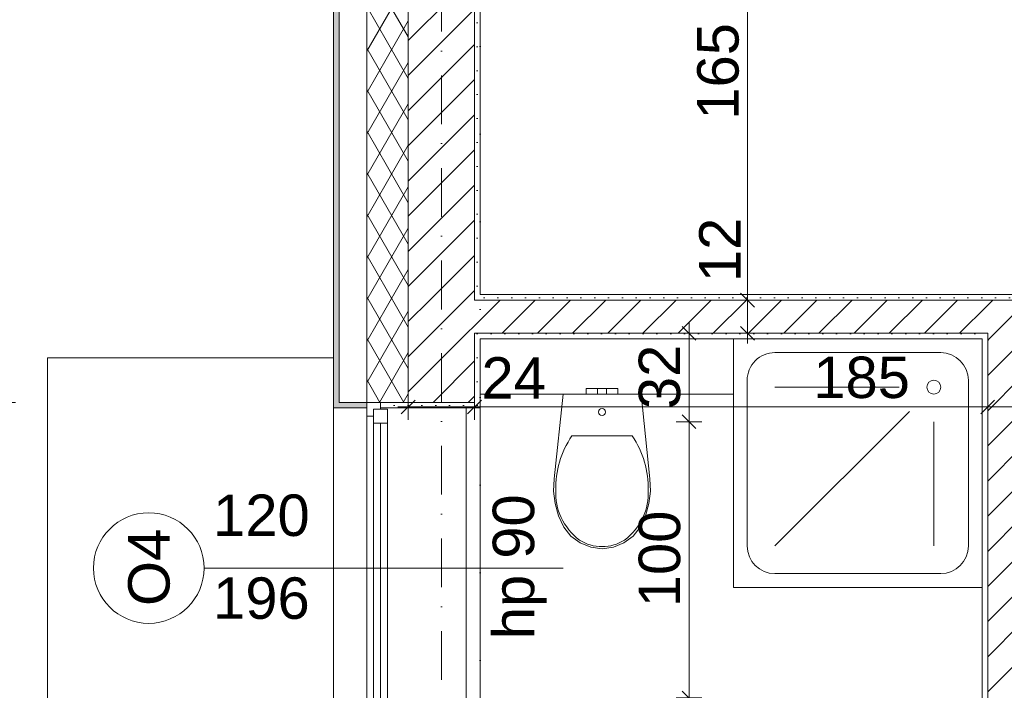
# Model space of a CAD drawing. Header units: millimetres. Extents: x -126905 to -83905, y -179170 to 5194.
# Tile 13 of 70: x -123455 to -119894, y -97419 to -94991. Entities that reach past the tile are written whole.
import ezdxf
from ezdxf.enums import TextEntityAlignment as Align

# ---------------------------------------------------------------- set-up
doc = ezdxf.new("R2010")
doc.units = ezdxf.units.MM
doc.header["$MEASUREMENT"] = 0
doc.linetypes.add('Kropki i Kreski', pattern=[335.138881, 176.388884, -88.194442, 0, -70.555556])
doc.linetypes.add('Kropkowana', pattern=[317.499995, 0, -317.499995])
for name, color, linetype, lineweight in [('Nowe_0_Nr_pióra__41', 7, 'Continuous', 13), ('Nowe_Konstrukcja - Stropy_Nr_pióra__125', 255, 'Continuous', 0), ('Nowe_Konstrukcja - Ściany zew_Nr_pióra__21', 7, 'Continuous', 20), ('Nowe_Konstrukcja - Ściany zew_Nr_pióra__3', 7, 'Continuous', 13), ('Nowe_Okna Archicada_Nr_pióra__3', 7, 'Continuous', 13), ('Nowe_Osie_Nr_pióra__4', 8, 'Continuous', 13), ('Nowe_Wymiarowanie - Ogólne_Nr_pióra__42', 8, 'Continuous', 25), ('Nowe_Znaczniki okien Archicada_Nr_pióra__2', 8, 'Continuous', 15), ('Nowe_Znaczniki okien Archicada_Nr_pióra__7', 7, 'Continuous', 35)]:
    doc.layers.add(name, color=color, linetype=linetype, lineweight=lineweight)
for name, color, linetype, lineweight, true_color in [('Nowe_Elementy Modelu - Strefy_Nr_pióra__121', 7, 'Continuous', 0, 0xd5e3e3), ('Nowe_Konstrukcja - Dachy_Nr_pióra__92', 7, 'Continuous', 13, 0x6a6a6a), ('Nowe_Konstrukcja - Ściany zew_Nr_pióra__23', 7, 'Continuous', 13, 0x858585), ('Nowe_Wnętrze - Umeblowanie_Nr_pióra__75', 7, 'Continuous', 13, 0xaaaaaa), ('Nowe_Wymiarowanie - Ogólne_Nr_pióra__81', 7, 'Continuous', 13, 0x6a6a6a), ('Nowe_Znaczniki okien Archicada_Nr_pióra__81', 7, 'Continuous', 13, 0x6a6a6a)]:
    doc.layers.add(name, color=color, linetype=linetype, lineweight=lineweight, true_color=true_color)
for name, color, linetype in [('Nowe_Konstrukcja - Dachy', 7, 'Continuous'), ('Nowe_Konstrukcja - Stropy', 7, 'Continuous'), ('Nowe_Konstrukcja - Ściany zew', 7, 'Continuous'), ('Nowe_Osie', 7, 'Continuous'), ('Nowe_Wnętrze - Umeblowanie', 7, 'Continuous'), ('Nowe_Wymiarowanie - Ogólne', 7, 'Continuous'), ('Nowe_Znaczniki okien Archicada', 7, 'Continuous')]:
    doc.layers.add(name, color=color, linetype=linetype)
doc.styles.add('STYL_AUTOMATYCZNY_1', font='arial.ttf')
doc.dimstyles.new('STYL_AUTOMATYCZNY__1', dxfattribs={"dimtxt": 150, "dimasz": 47.5, "dimexe": 0.18, "dimexo": 0.0625, "dimgap": 0, "dimtad": 1, "dimtih": 1, "dimtoh": 1, "dimdec": 0, "dimlfac": 0.1, "dimzin": 0, "dimdsep": 46, "dimtxsty": 'STYL_AUTOMATYCZNY_1', "dimblk": 'ARROWHEAD_6', "dimblk1": 'ARROWHEAD_6', "dimblk2": 'ARROWHEAD_6', "dimcen": 0.09, "dimse1": 1, "dimse2": 1, "dimclrd": 256, "dimclre": 256, "dimclrt": 8, "dimazin": 0, "dimtfac": 1, "dimtdec": 4, "dimtmove": 0, "dimatfit": 3, "dimfxl": 0, "dimtolj": 1, "dimtzin": 0, "dimarcsym": 0})
doc.dimstyles.new('STYL_AUTOMATYCZNY__2', dxfattribs={"dimtxt": 150, "dimasz": 47.5, "dimexe": 0.18, "dimexo": 0.0625, "dimgap": 0, "dimtad": 1, "dimdec": 0, "dimlfac": 0.1, "dimzin": 0, "dimdsep": 46, "dimtxsty": 'STYL_AUTOMATYCZNY_1', "dimblk": 'ARROWHEAD_6', "dimblk1": 'ARROWHEAD_6', "dimblk2": 'ARROWHEAD_6', "dimcen": 0.09, "dimse1": 1, "dimse2": 1, "dimclrd": 256, "dimclre": 256, "dimclrt": 8, "dimazin": 0, "dimtfac": 1, "dimtdec": 4, "dimtmove": 0, "dimatfit": 3, "dimfxl": 0, "dimtolj": 1, "dimtzin": 0, "dimarcsym": 0})
doc.dimstyles.new('STYL_AUTOMATYCZNY__3', dxfattribs={"dimtxt": 150, "dimasz": 47.5, "dimexe": 0.18, "dimexo": 0.0625, "dimgap": 0, "dimtad": 1, "dimdec": 0, "dimlfac": 0.1, "dimzin": 0, "dimdsep": 46, "dimtxsty": 'STYL_AUTOMATYCZNY_1', "dimblk": 'ARROWHEAD_6', "dimblk1": 'ARROWHEAD_6', "dimblk2": 'ARROWHEAD_6', "dimcen": 0.09, "dimse1": 1, "dimse2": 1, "dimclrd": 256, "dimclre": 256, "dimclrt": 8, "dimazin": 0, "dimtfac": 1, "dimtdec": 4, "dimtmove": 2, "dimatfit": 3, "dimfxl": 0, "dimtolj": 1, "dimtzin": 0, "dimarcsym": 0})
pattern_1 = [(0, (0, 0), (0, 86.60254), [0, -50]), (0, (25, 43.3), (0, 86.60254), [0, -50])]
pattern_2 = [(45, (0, 0), (-63.63961, 63.63961), [])]

# ---------------------------------------------------------------- blocks, each defined once
blk = doc.blocks.new('Strop_1_1', base_point=(-95969.5, -92006.6))
at = {"layer": 'Nowe_Konstrukcja - Stropy_Nr_pióra__125', "color": 255, "linetype": 'Kropkowana', "lineweight": 0, "flags": 128}
blk.add_lwpolyline([(-95969.5, -92006.6), (-121789.5, -92006.6), (-121789.5, -102826.6), (-111909.5, -102826.6), (-111909.5, -100086.6), (-107469, -100086.6), (-107469, -102826.6), (-95969.5, -102826.6)], close=True, dxfattribs=at)
blk = doc.blocks.new('Okno 27')
at = {"layer": 'Nowe_Okna Archicada_Nr_pióra__3', "color": 7, "linetype": 'Continuous', "lineweight": 13}
for p, q in [((-600, 360), (-580, 360)), ((-580, 0), (-580, 360)), ((600, 360), (580, 360)), ((580, 0), (580, 360)), ((-580, 310), (580, 310)), ((-600, 0), (-575, 0)), ((-600, -50), (-600, 0)), ((-600, -50), (-600, 0)), ((-575, 25), (-525, 25)), ((-575, -25), (-575, 25)), ((-575, 0), (-575, -25)), ((-525, 25), (525, 25)), ((-525, 25), (-525, -25)), ((-525, 25), (525, 25)), ((-525, 0), (525, 0)), ((525, -25), (525, 25)), ((525, 25), (575, 25)), ((575, 25), (575, -25)), ((575, -25), (575, 0)), ((575, 0), (600, 0)), ((600, -50), (600, 0)), ((600, -50), (600, 0)), ((-575, -25), (-550, -25)), ((-525, -25), (-575, -25)), ((-550, -25), (-550, -50)), ((525, -25), (-525, -25)), ((575, -25), (525, -25)), ((550, -50), (550, -25)), ((550, -25), (575, -25)), ((-550, -50), (-600, -50)), ((-580, -50), (-580, -170)), ((550, -50), (-550, -50)), ((600, -50), (550, -50)), ((580, -50), (580, -170)), ((-600, -170), (-580, -170)), ((-580, -170), (580, -170)), ((600, -170), (580, -170))]:
    blk.add_line(p, q, dxfattribs=at)
blk = doc.blocks.new('Znacznik O 27')
at = {"layer": 'Nowe_Znaczniki okien Archicada_Nr_pióra__2', "color": 8, "linetype": 'Continuous', "lineweight": 15, "flags": 128}
blk.add_lwpolyline([(-200, -1198.3, 1), (200, -1198.3, 1)], format="xyb", close=True, dxfattribs=at)
at = {"layer": 'Nowe_Znaczniki okien Archicada_Nr_pióra__81', "color": 251, "linetype": 'Continuous', "lineweight": 13, "true_color": 0x6a6a6a}
blk.add_line((0, -998.3), (0, 300), dxfattribs=at)
at = {"layer": 'Nowe_Znaczniki okien Archicada_Nr_pióra__7', "color": 7, "lineweight": 35, "char_height": 150, "attachment_point": 7, "style": 'STYL_AUTOMATYCZNY_1'}
for s, insert, rotation in [('\\A1;{\\pql;\\pt0;\\fArial|b0|i0|c238|p0;\\W1.000000;hp 90\\fArial|b0|i0|c238|p0;\\W1.000000;\\A1{\\H.66x;\\S^  ;}\\fArial|b0|i0|c238|p0;\\W1.000000;\\fArial|b0|i0|c238|p0;\\W1.000000;}', (257.4, 240.9), 180), ('\\A1;{\\pql;\\pt0;\\fArial|b0|i0|c238|p0;\\W1.000000;120\\fArial|b0|i0|c238|p0;\\W1.000000;\\A1{\\H.66x;\\S^  ;}\\fArial|b0|i0|c238|p0;\\W1.000000;\\fArial|b0|i0|c238|p0;\\W1.000000;}', (-72.5, -965.7), 90), ('\\A1;{\\pql;\\pt0;\\fArial|b0|i0|c238|p0;\\W1.000000;196\\fArial|b0|i0|c238|p0;\\W1.000000;\\A1{\\H.66x;\\S^  ;}\\fArial|b0|i0|c238|p0;\\W1.000000;\\fArial|b0|i0|c238|p0;\\W1.000000;}', (227.5, -965.7), 90), ('\\A1;{\\pql;\\pt0;\\fArial|b0|i0|c238|p0;\\W1.000000;O4\\fArial|b0|i0|c238|p0;\\W1.000000;\\fArial|b0|i0|c238|p0;\\W1.000000;\\fArial|b0|i0|c238|p0;\\W1.000000;}', (137.2, -1120.8), 180)]:
    blk.add_mtext(s, dxfattribs=dict(at, insert=insert, rotation=rotation))
blk = doc.blocks.new('Ściana_2_1', base_point=(-121929.5, -91986.6))
at = {"layer": 'Nowe_Konstrukcja - Ściany zew_Nr_pióra__23', "linetype": 'Continuous', "lineweight": 0, "true_color": 0xdfdfdf}
for points in [[(-122319.5, -91986.6), (-122319.5, -96376.6), (-122299.5, -96376.6), (-122299.5, -91986.6)], [(-122319.5, -96396.6), (-122199.5, -96396.6), (-122199.5, -96376.6), (-122299.5, -96376.6), (-122319.5, -96376.6)]]:
    blk.add_hatch(color=254, dxfattribs=at).paths.add_polyline_path(points)
at = {"layer": 'Nowe_Konstrukcja - Ściany zew_Nr_pióra__23', "linetype": 'Continuous', "lineweight": 13, "true_color": 0x858585}
h = blk.add_hatch(dxfattribs=at)
h.set_pattern_fill('Izolacja_miękka_0001', color=252, style=0, pattern_type=2)
h.set_pattern_definition([(60, (0, 0), (-64.951905, 37.5), []), (120, (0, 0), (64.951905, 37.5), [])])
h.paths.add_polyline_path([(-122049.5, -91986.6), (-122199.5, -91986.6), (-122199.5, -96376.6), (-122149.5, -96376.6), (-122049.5, -96376.6)])
h = blk.add_hatch(dxfattribs=at)
h.set_pattern_fill('Bloczki_ceramiczne_0001', color=252, style=0, pattern_type=2)
h.set_pattern_definition(pattern_2)
h.paths.add_polyline_path([(-121809.5, -96006.6), (-121809.5, -91986.6), (-122049.5, -91986.6), (-122049.5, -96006.6)])
h = blk.add_hatch(dxfattribs=at)
h.set_pattern_fill('Tynk_0001', color=252, style=0, pattern_type=2)
h.set_pattern_definition(pattern_1)
h.paths.add_polyline_path([(-121789.5, -95986.6), (-121789.5, -91986.6), (-121809.5, -91986.6), (-121809.5, -95986.6)])
h = blk.add_hatch(dxfattribs=at)
h.set_pattern_fill('Bloczki_ceramiczne_0001', color=252, style=0, pattern_type=2)
h.set_pattern_definition(pattern_2)
h.paths.add_polyline_path([(-121809.5, -96126.6), (-121809.5, -96006.6), (-122049.5, -96006.6), (-122049.5, -96126.6)])
h = blk.add_hatch(dxfattribs=at)
h.set_pattern_fill('Tynk_0001', color=252, style=0, pattern_type=2)
h.set_pattern_definition(pattern_1)
h.paths.add_polyline_path([(-121789.5, -96006.6), (-121789.5, -95986.6), (-121809.5, -95986.6), (-121809.5, -96006.6)])
h = blk.add_hatch(dxfattribs=at)
h.set_pattern_fill('Bloczki_ceramiczne_0001', color=252, style=0, pattern_type=2)
h.set_pattern_definition(pattern_2)
h.paths.add_polyline_path([(-122049.5, -96376.6), (-121809.5, -96376.6), (-121809.5, -96126.6), (-122049.5, -96126.6)])
h = blk.add_hatch(dxfattribs=at)
h.set_pattern_fill('Tynk_0001', color=252, style=0, pattern_type=2)
h.set_pattern_definition(pattern_1)
h.paths.add_polyline_path([(-121789.5, -96146.6), (-121789.5, -96126.6), (-121809.5, -96126.6), (-121809.5, -96146.6)])
h = blk.add_hatch(dxfattribs=at)
h.set_pattern_fill('Tynk_0001', color=252, style=0, pattern_type=2)
h.set_pattern_definition(pattern_1)
h.paths.add_polyline_path([(-121809.5, -96376.6), (-121789.5, -96376.6), (-121789.5, -96146.6), (-121809.5, -96146.6)])
h = blk.add_hatch(dxfattribs=at)
h.set_pattern_fill('Tynk_0001', color=252, style=0, pattern_type=2)
h.set_pattern_definition(pattern_1)
h.paths.add_polyline_path([(-121789.5, -96376.6), (-121809.5, -96376.6), (-122149.5, -96376.6), (-122149.5, -96396.6), (-121789.5, -96396.6)])
at = {"layer": 'Nowe_Konstrukcja - Ściany zew_Nr_pióra__21', "color": 7, "linetype": 'Continuous', "lineweight": 20}
for p, q in [((-122319.5, -96376.6), (-122319.5, -96396.6)), ((-122199.5, -96396.6), (-122319.5, -96396.6)), ((-122199.5, -96376.6), (-122199.5, -96396.6)), ((-122199.5, -96376.6), (-122149.5, -96376.6)), ((-122149.5, -96376.6), (-122149.5, -96396.6)), ((-122149.5, -96396.6), (-121789.5, -96396.6)), ((-121789.5, -96376.6), (-121789.5, -96396.6))]:
    blk.add_line(p, q, dxfattribs=at)
at = {"layer": 'Nowe_Konstrukcja - Ściany zew_Nr_pióra__21', "color": 7, "linetype": 'Continuous', "lineweight": 20, "flags": 128}
for points in [[(-122319.5, -91986.6), (-122319.5, -96376.6)], [(-121789.5, -95986.6), (-121789.5, -91986.6)], [(-121789.5, -96376.6), (-121789.5, -96146.6)]]:
    blk.add_lwpolyline(points, dxfattribs=at)
at = {"layer": 'Nowe_Konstrukcja - Ściany zew_Nr_pióra__3', "color": 7, "linetype": 'Continuous', "lineweight": 13}
for p, q in [((-122299.5, -91986.6), (-122299.5, -96376.6)), ((-122199.5, -91986.6), (-122199.5, -96376.6)), ((-122049.5, -91986.6), (-122049.5, -96006.6)), ((-121809.5, -96006.6), (-121809.5, -91986.6)), ((-122049.5, -96006.6), (-122049.5, -96126.6)), ((-121789.5, -96006.6), (-121809.5, -96006.6)), ((-122049.5, -96126.6), (-122049.5, -96376.6)), ((-121809.5, -96126.6), (-121789.5, -96126.6)), ((-121809.5, -96376.6), (-121809.5, -96126.6)), ((-122299.5, -96376.6), (-122199.5, -96376.6)), ((-121809.5, -96376.6), (-122149.5, -96376.6))]:
    blk.add_line(p, q, dxfattribs=at)
at = {"layer": 'Nowe_Okna Archicada_Nr_pióra__3', "color": 7, "linetype": 'Continuous', "lineweight": 13, "zscale": 1000, "rotation": 269.9999999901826}
blk.add_blockref('Okno 27', (-122149.5, -96976.6), dxfattribs=at)
at = {"layer": 'Nowe_Znaczniki okien Archicada', "color": 251, "lineweight": 13, "true_color": 0x6a6a6a, "rotation": 270}
blk.add_blockref('Znacznik O 27', (-121789.5, -96976.6), dxfattribs=at)
blk = doc.blocks.new('Ściana_10_1', base_point=(-95829.5, -96066.6))
at = {"layer": 'Nowe_Konstrukcja - Ściany zew_Nr_pióra__23', "linetype": 'Continuous', "lineweight": 13, "true_color": 0x858585}
h = blk.add_hatch(dxfattribs=at)
h.set_pattern_fill('Bloczki_ceramiczne_0001', color=252, style=0, pattern_type=2)
h.set_pattern_definition(pattern_2)
h.paths.add_polyline_path([(-121789.5, -96126.6), (-121789.5, -96006.6), (-121809.5, -96006.6), (-121809.5, -96126.6)])
h = blk.add_hatch(dxfattribs=at)
h.set_pattern_fill('Tynk_0001', color=252, style=0, pattern_type=2)
h.set_pattern_definition(pattern_1)
h.paths.add_polyline_path([(-121789.5, -96006.6), (-117589.6, -96006.6), (-117589.6, -95986.6), (-121789.5, -95986.6)])
h = blk.add_hatch(dxfattribs=at)
h.set_pattern_fill('Bloczki_ceramiczne_0001', color=252, style=0, pattern_type=2)
h.set_pattern_definition(pattern_2)
h.paths.add_polyline_path([(-119953.5, -96006.6), (-121789.5, -96006.6), (-121789.5, -96126.6), (-119953.5, -96126.6)])
h = blk.add_hatch(dxfattribs=at)
h.set_pattern_fill('Bloczki_ceramiczne_0001', color=252, style=0, pattern_type=2)
h.set_pattern_definition(pattern_2)
h.paths.add_polyline_path([(-119953.5, -96126.6), (-119833.5, -96126.6), (-119833.5, -96006.6), (-119953.5, -96006.6)])
h = blk.add_hatch(dxfattribs=at)
h.set_pattern_fill('Tynk_0001', color=252, style=0, pattern_type=2)
h.set_pattern_definition(pattern_1)
h.paths.add_polyline_path([(-119973.5, -96126.6), (-121789.5, -96126.6), (-121789.5, -96146.6), (-119973.5, -96146.6)])
h = blk.add_hatch(dxfattribs=at)
h.set_pattern_fill('Tynk_0001', color=252, style=0, pattern_type=2)
h.set_pattern_definition(pattern_1)
h.paths.add_polyline_path([(-119973.5, -96146.6), (-119953.5, -96146.6), (-119953.5, -96126.6), (-119973.5, -96126.6)])
at = {"layer": 'Nowe_Konstrukcja - Ściany zew_Nr_pióra__21', "color": 7, "linetype": 'Continuous', "lineweight": 20, "flags": 128}
for points in [[(-117589.6, -95986.6), (-121789.5, -95986.6)], [(-121789.5, -96146.6), (-119973.5, -96146.6)]]:
    blk.add_lwpolyline(points, dxfattribs=at)
at = {"layer": 'Nowe_Konstrukcja - Ściany zew_Nr_pióra__3', "color": 7, "linetype": 'Continuous', "lineweight": 13}
for p, q in [((-121789.5, -96006.6), (-121809.5, -96006.6)), ((-119953.5, -96006.6), (-121789.5, -96006.6)), ((-119833.5, -96006.6), (-119953.5, -96006.6)), ((-121809.5, -96126.6), (-121789.5, -96126.6)), ((-121789.5, -96126.6), (-119953.5, -96126.6)), ((-119953.5, -96126.6), (-119953.5, -96146.6))]:
    blk.add_line(p, q, dxfattribs=at)
blk = doc.blocks.new('Ściana_28_1', base_point=(-119893.5, -96066.6))
at = {"layer": 'Nowe_Konstrukcja - Ściany zew_Nr_pióra__23', "linetype": 'Continuous', "lineweight": 13, "true_color": 0x858585}
h = blk.add_hatch(dxfattribs=at)
h.set_pattern_fill('Tynk_0001', color=252, style=0, pattern_type=2)
h.set_pattern_definition(pattern_1)
h.paths.add_polyline_path([(-119953.5, -98018.3), (-119953.5, -96146.6), (-119973.5, -96146.6), (-119973.5, -98018.3)])
h = blk.add_hatch(dxfattribs=at)
h.set_pattern_fill('Bloczki_ceramiczne_0001', color=252, style=0, pattern_type=2)
h.set_pattern_definition(pattern_2)
h.paths.add_polyline_path([(-119953.5, -96146.6), (-119833.5, -96146.6), (-119833.5, -96126.6), (-119953.5, -96126.6)])
h = blk.add_hatch(dxfattribs=at)
h.set_pattern_fill('Bloczki_ceramiczne_0001', color=252, style=0, pattern_type=2)
h.set_pattern_definition(pattern_2)
h.paths.add_polyline_path([(-119833.5, -96146.6), (-119953.5, -96146.6), (-119953.5, -98038.3), (-119833.5, -98038.3)])
h = blk.add_hatch(dxfattribs=at)
h.set_pattern_fill('Tynk_0001', color=252, style=0, pattern_type=2)
h.set_pattern_definition(pattern_1)
h.paths.add_polyline_path([(-119813.5, -96146.6), (-119833.5, -96146.6), (-119833.5, -98158.3), (-119813.5, -98158.3)])
at = {"layer": 'Nowe_Konstrukcja - Ściany zew_Nr_pióra__21', "color": 7, "linetype": 'Continuous', "lineweight": 20, "flags": 128}
for points in [[(-119973.5, -96146.6), (-119973.5, -98018.3)], [(-119813.5, -98158.3), (-119813.5, -96146.6)]]:
    blk.add_lwpolyline(points, dxfattribs=at)
at = {"layer": 'Nowe_Konstrukcja - Ściany zew_Nr_pióra__3', "color": 7, "linetype": 'Continuous', "lineweight": 13}
for p, q in [((-119953.5, -96126.6), (-119953.5, -96146.6)), ((-119953.5, -96146.6), (-119953.5, -98018.3)), ((-119833.5, -96146.6), (-119833.5, -96126.6)), ((-119833.5, -98038.3), (-119833.5, -96146.6)), ((-119953.5, -98038.3), (-119953.5, -98018.3)), ((-119833.5, -98158.3), (-119833.5, -98038.3))]:
    blk.add_line(p, q, dxfattribs=at)
blk = doc.blocks.new('Dach_3_1', base_point=(-123354.4, -96214.9))
at = {"layer": 'Nowe_Konstrukcja - Dachy_Nr_pióra__92', "color": 251, "linetype": 'Continuous', "lineweight": 13, "true_color": 0x6a6a6a, "flags": 128}
for points in [[(-123354.4, -96214.9), (-122319.5, -96214.9)], [(-123354.4, -97711.7), (-123354.4, -96214.9)], [(-122319.5, -96214.9), (-122319.5, -97711.7)], [(-122319.5, -97711.7), (-123354.4, -97711.7)], [(-123354.4, -97711.7), (-123354.4, -97711.7)], [(-123354.4, -97711.7), (-122319.5, -97711.7)], [(-122319.5, -97711.7), (-122319.5, -97711.7)]]:
    blk.add_lwpolyline(points, dxfattribs=at)
blk = doc.blocks.new('Standardowy znacznik osi_4')
at = {"layer": 'Nowe_Osie_Nr_pióra__4', "color": 8, "linetype": 'Kropki i Kreski', "lineweight": 13}
blk.add_line((1000, 0), (16473, 0), dxfattribs=at)
at = {"layer": 'Nowe_Osie_Nr_pióra__4', "color": 8, "lineweight": 13, "style": 'STYL_AUTOMATYCZNY_1'}
for tag, p in [('AC_MarkerText_1_0', (-67.9, -57.1)), ('AC_MarkerText_1_1', (17905.2, -57.1))]:
    blk.add_attdef(tag, text='', height=250, rotation=270, dxfattribs=at).set_placement(p, align=Align.TOP_CENTER)
blk = doc.blocks.new('Brodzik prysznicowy 27')
at = {"layer": 'Nowe_Wnętrze - Umeblowanie_Nr_pióra__75', "color": 253, "linetype": 'Continuous', "lineweight": 13, "true_color": 0xaaaaaa}
for p, q in [((750, 850), (150, 850)), ((50, 750), (50, 150)), ((175, 300), (175, 750)), ((263.4, 263.4), (750, 750)), ((850, 150), (850, 750)), ((300, 175), (750, 175)), ((150, 50), (750, 50))]:
    blk.add_line(p, q, dxfattribs=at)
at = {"layer": 'Nowe_Wnętrze - Umeblowanie_Nr_pióra__75', "color": 253, "linetype": 'Continuous', "lineweight": 13, "true_color": 0xaaaaaa, "flags": 128}
blk.add_lwpolyline([(900, 0), (900, 900), (0, 900), (0, 0)], close=True, dxfattribs=at)
at = {"layer": 'Nowe_Wnętrze - Umeblowanie_Nr_pióra__75', "color": 253, "linetype": 'Continuous', "lineweight": 13, "true_color": 0xaaaaaa}
blk.add_circle((175, 175), 25, dxfattribs=at)
for centre, start, end in [((150, 750), 90, 180), ((750, 750), 0, 90), ((150, 150), 180, 270), ((750, 150), 270, 0)]:
    blk.add_arc(centre, 100, start, end, dxfattribs=at)
blk = doc.blocks.new('WC 27')
at = {"layer": 'Nowe_Wnętrze - Umeblowanie_Nr_pióra__75', "color": 253, "linetype": 'Continuous', "lineweight": 13, "true_color": 0xaaaaaa}
for p, q in [((-57, 20), (-40.3, 20)), ((-57, 0), (-57, 20)), ((-40.3, 20), (-16, 20)), ((-16, 20), (-11.3, 20)), ((-16, 0), (-16, 20)), ((-11.3, 20), (0, 20)), ((0, 20), (11.3, 20)), ((0, 0), (11.3, 0)), ((11.3, 20), (16, 20)), ((11.3, 0), (16, 0)), ((16, 0), (16, 20)), ((16, 20), (40.3, 20)), ((16, 0), (40.3, 0)), ((40.3, 20), (57, 20)), ((40.3, 0), (57, 0)), ((57, 0), (57, 20)), ((-57, 0), (-40.3, 0)), ((-40.3, 0), (-16, 0)), ((-16, 0), (-11.3, 0)), ((-11.3, 0), (0, 0)), ((0, -151.4), (-108.9, -151.4)), ((108.9, -151.4), (0, -151.4))]:
    blk.add_line(p, q, dxfattribs=at)
at = {"layer": 'Nowe_Wnętrze - Umeblowanie_Nr_pióra__75', "color": 253, "linetype": 'Continuous', "lineweight": 13, "true_color": 0xaaaaaa, "flags": 128}
blk.add_lwpolyline([(-169.4, -396.7), (-157, -440.3), (-138, -481.3), (-112.4, -513.9), (-79.4, -538.8), (-41, -554.6), (0, -560), (41, -554.6), (79.4, -538.8), (112.4, -513.9), (138, -481.3), (157, -440.3), (169.4, -396.7), (174.9, -351.8), (173.3, -306.6), (141, 0), (-141, 0), (-173.3, -306.6), (-174.9, -351.8)], close=True, dxfattribs=at)
at = {"layer": 'Nowe_Wnętrze - Umeblowanie_Nr_pióra__75', "color": 253, "linetype": 'Continuous', "lineweight": 13, "true_color": 0xaaaaaa}
blk.add_circle((0, -65), 12.7, dxfattribs=at)
for centre, major_axis, start_param, end_param in [((258.1, -339.4), (425.3, 0), 2.612188, 3.165208), ((-258.1, -339.4), (425.3, 0), 6.259567, 6.812588), ((89.5, -360.8), (256.9, 0), 3.085861, 3.98645), ((-89.5, -360.8), (256.9, 0), 5.438324, 6.338913), ((0.8, -431.2), (138.5, 0), 4.079884, 4.706528), ((-0.8, -431.2), (138.5, 0), 4.71825, 5.344894)]:
    blk.add_ellipse(centre, major_axis=major_axis, ratio=0.875546, start_param=start_param, end_param=end_param, dxfattribs=at)
blk = doc.blocks.new('*D166')
at = {"layer": 'Nowe_Wymiarowanie - Ogólne_Nr_pióra__81', "color": 251, "linetype": 'Continuous', "lineweight": 13, "true_color": 0x6a6a6a}
for p, q in [((-124093.1, -91021.6), (-124143.1, -90971.6)), ((-124118.1, -90996.6), (-124118.1, -90959.1)), ((-124071.2, -90996.6), (-124165, -90996.6)), ((-124118.1, -103836.6), (-124118.1, -90996.6)), ((-124071.2, -103836.6), (-124165, -103836.6)), ((-124143.1, -103811.6), (-124093.1, -103861.6)), ((-124118.1, -103874.1), (-124118.1, -103836.6))]:
    blk.add_line(p, q, dxfattribs=at)
at = {"layer": 'Nowe_Wymiarowanie - Ogólne_Nr_pióra__42', "color": 8, "lineweight": 25, "insert": (-124148.1, -97674), "char_height": 150, "attachment_point": 7, "rotation": 90, "style": 'STYL_AUTOMATYCZNY_1'}
blk.add_mtext('\\A1;{\\pql;\\fArial|b0|i0|c238|p0;\\W1.000000;1\xa0284}', dxfattribs=at)
blk = doc.blocks.new('ARROWHEAD_6')
at = {"color": 0, "linetype": 'Continuous', "lineweight": 0}
for p, q in [((0, 0), (-1, 0)), ((-0.5, -0.5), (0.5, 0.5))]:
    blk.add_line(p, q, dxfattribs=at)
blk = doc.blocks.new('*D168')
at = {"layer": 'Nowe_Wymiarowanie - Ogólne_Nr_pióra__81', "color": 251, "linetype": 'Continuous', "lineweight": 13, "true_color": 0x6a6a6a}
for p, q in [((-123792.7, -91021.6), (-123842.7, -90971.6)), ((-123864.6, -90996.6), (-123770.8, -90996.6)), ((-123817.7, -90996.6), (-123817.7, -103836.6)), ((-123864.6, -103836.6), (-123770.8, -103836.6)), ((-123842.7, -103811.6), (-123792.7, -103861.6))]:
    blk.add_line(p, q, dxfattribs=at)
at = {"layer": 'Nowe_Wymiarowanie - Ogólne_Nr_pióra__42', "color": 8, "lineweight": 25, "insert": (-123847.7, -97674), "char_height": 150, "attachment_point": 7, "rotation": 90, "style": 'STYL_AUTOMATYCZNY_1'}
blk.add_mtext('\\A1;{\\pql;\\fArial|b0|i0|c238|p0;\\W1.000000;1\xa0284}', dxfattribs=at)
blk = doc.blocks.new('*D170')
at = {"layer": 'Nowe_Wymiarowanie - Ogólne_Nr_pióra__81', "color": 251, "linetype": 'Continuous', "lineweight": 13, "true_color": 0x6a6a6a}
for p, q in [((-122294.5, -105543.6), (-122344.5, -105593.6)), ((-122319.5, -105615.5), (-122319.5, -105521.7)), ((-121904.5, -105543.6), (-121954.5, -105593.6)), ((-122357, -105568.6), (-122319.5, -105568.6)), ((-122319.5, -105568.6), (-121929.5, -105568.6)), ((-121929.5, -105568.6), (-112029.5, -105568.6))]:
    blk.add_line(p, q, dxfattribs=at)
at = {"layer": 'Nowe_Wymiarowanie - Ogólne_Nr_pióra__42', "color": 8, "lineweight": 25, "insert": (-122238.9, -105538.6), "char_height": 150, "attachment_point": 7, "style": 'STYL_AUTOMATYCZNY_1'}
blk.add_mtext('\\A1;{\\pql;\\fArial|b0|i0|c238|p0;\\W1.000000;39}', dxfattribs=at)
blk = doc.blocks.new('*D225')
at = {"layer": 'Nowe_Wymiarowanie - Ogólne_Nr_pióra__81', "color": 251, "linetype": 'Continuous', "lineweight": 13, "true_color": 0x6a6a6a}
for p, q in [((-123492.3, -91021.6), (-123542.3, -90971.6)), ((-123517.3, -90959.1), (-123517.3, -90996.6)), ((-123564.1, -90996.6), (-123470.4, -90996.6)), ((-123517.3, -90996.6), (-123517.3, -96376.6)), ((-123492.3, -96401.6), (-123542.3, -96351.6)), ((-123564.1, -96376.6), (-123470.4, -96376.6))]:
    blk.add_line(p, q, dxfattribs=at)
at = {"layer": 'Nowe_Wymiarowanie - Ogólne_Nr_pióra__42', "color": 8, "lineweight": 25, "insert": (-123547.3, -93858.2), "char_height": 150, "attachment_point": 7, "rotation": 90, "style": 'STYL_AUTOMATYCZNY_1'}
blk.add_mtext('\\A1;{\\pql;\\fArial|b0|i0|c238|p0;\\W1.000000;538}', dxfattribs=at)
blk = doc.blocks.new('*D226')
at = {"layer": 'Nowe_Wymiarowanie - Ogólne_Nr_pióra__81', "color": 251, "linetype": 'Continuous', "lineweight": 13, "true_color": 0x6a6a6a}
for p, q in [((-123492.3, -96401.6), (-123542.3, -96351.6)), ((-123564.1, -96376.6), (-123470.4, -96376.6)), ((-123517.3, -96376.6), (-123517.3, -97576.6)), ((-123492.3, -97601.6), (-123542.3, -97551.6)), ((-123564.1, -97576.6), (-123470.4, -97576.6))]:
    blk.add_line(p, q, dxfattribs=at)
at = {"layer": 'Nowe_Wymiarowanie - Ogólne_Nr_pióra__42', "color": 8, "lineweight": 25, "insert": (-123547.3, -97148.2), "char_height": 150, "attachment_point": 7, "rotation": 90, "style": 'STYL_AUTOMATYCZNY_1'}
blk.add_mtext('\\A1;{\\pql;\\fArial|b0|i0|c238|p0;\\W1.000000;120}', dxfattribs=at)
blk = doc.blocks.new('*D239')
at = {"layer": 'Nowe_Wymiarowanie - Ogólne_Nr_pióra__81', "color": 251, "linetype": 'Continuous', "lineweight": 13, "true_color": 0x6a6a6a}
for p, q in [((-121058.8, -96421.6), (-121008.8, -96471.6)), ((-121033.8, -97446.6), (-121033.8, -96446.6)), ((-121058.8, -97421.6), (-121008.8, -97471.6)), ((-120986.9, -97446.6), (-121080.7, -97446.6)), ((-121033.8, -98038.3), (-121033.8, -97446.6))]:
    blk.add_line(p, q, dxfattribs=at)
at = {"layer": 'Nowe_Wymiarowanie - Ogólne_Nr_pióra__42', "color": 8, "lineweight": 25, "insert": (-121063.8, -97118.2), "char_height": 150, "attachment_point": 7, "rotation": 90, "style": 'STYL_AUTOMATYCZNY_1'}
blk.add_mtext('\\A1;{\\pql;\\fArial|b0|i0|c238|p0;\\W1.000000;100}', dxfattribs=at)
blk = doc.blocks.new('*D240')
at = {"layer": 'Nowe_Wymiarowanie - Ogólne_Nr_pióra__81', "color": 251, "linetype": 'Continuous', "lineweight": 13, "true_color": 0x6a6a6a}
for p, q in [((-121008.8, -96151.6), (-121058.8, -96101.6)), ((-121033.8, -96126.6), (-121033.8, -96089.1)), ((-120986.9, -96126.6), (-121080.7, -96126.6)), ((-121033.8, -96446.6), (-121033.8, -96126.6)), ((-121058.8, -96421.6), (-121008.8, -96471.6)), ((-120986.9, -96446.6), (-121080.7, -96446.6)), ((-121033.8, -97446.6), (-121033.8, -96446.6))]:
    blk.add_line(p, q, dxfattribs=at)
at = {"layer": 'Nowe_Wymiarowanie - Ogólne_Nr_pióra__42', "color": 8, "lineweight": 25, "insert": (-121063.8, -96401), "char_height": 150, "attachment_point": 7, "rotation": 90, "style": 'STYL_AUTOMATYCZNY_1'}
blk.add_mtext('\\A1;{\\pql;\\fArial|b0|i0|c238|p0;\\W1.000000;32}', dxfattribs=at)
blk = doc.blocks.new('*D249')
at = {"layer": 'Nowe_Wymiarowanie - Ogólne_Nr_pióra__81', "color": 251, "linetype": 'Continuous', "lineweight": 13, "true_color": 0x6a6a6a}
for p, q in [((-118389.5, -102441.6), (-118389.5, -102535.3)), ((-121834.5, -102513.5), (-121784.5, -102463.5)), ((-118389.5, -102488.5), (-121809.5, -102488.5)), ((-118414.5, -102513.5), (-118364.5, -102463.5))]:
    blk.add_line(p, q, dxfattribs=at)
at = {"layer": 'Nowe_Wymiarowanie - Ogólne_Nr_pióra__42', "color": 8, "lineweight": 25, "char_height": 150, "attachment_point": 7, "style": 'STYL_AUTOMATYCZNY_1'}
for s, insert in [('\\A1;{\\pql;\\fArial|b0|i0|c238|p0;\\W1.000000;24}', (-121784.5, -102458.5)), ('\\A1;{\\pql;\\fArial|b0|i0|c238|p0;\\W1.000000;342}', (-120156.7, -102458.5))]:
    blk.add_mtext(s, dxfattribs=dict(at, insert=insert))
blk = doc.blocks.new('*D250')
at = {"layer": 'Nowe_Wymiarowanie - Ogólne_Nr_pióra__81', "color": 251, "linetype": 'Continuous', "lineweight": 13, "true_color": 0x6a6a6a}
for p, q in [((-122049.5, -102441.6), (-122049.5, -102535.3)), ((-121809.5, -102441.6), (-121809.5, -102535.3)), ((-122049.5, -102488.5), (-122087, -102488.5)), ((-122024.5, -102463.5), (-122074.5, -102513.5)), ((-121809.5, -102488.5), (-122049.5, -102488.5)), ((-121834.5, -102513.5), (-121784.5, -102463.5)), ((-118389.5, -102488.5), (-121809.5, -102488.5))]:
    blk.add_line(p, q, dxfattribs=at)
blk = doc.blocks.new('*D260')
at = {"layer": 'Nowe_Wymiarowanie - Ogólne_Nr_pióra__81', "color": 251, "linetype": 'Continuous', "lineweight": 13, "true_color": 0x6a6a6a}
for p, q in [((-115869.5, -92365.6), (-115869.5, -92459.4)), ((-121834.5, -92437.5), (-121784.5, -92387.5)), ((-115894.5, -92437.5), (-115844.5, -92387.5)), ((-115869.5, -92412.5), (-121809.5, -92412.5))]:
    blk.add_line(p, q, dxfattribs=at)
at = {"layer": 'Nowe_Wymiarowanie - Ogólne_Nr_pióra__42', "color": 8, "lineweight": 25, "char_height": 150, "attachment_point": 7, "style": 'STYL_AUTOMATYCZNY_1'}
for s, insert in [('\\A1;{\\pql;\\fArial|b0|i0|c238|p0;\\W1.000000;24}', (-121784.5, -92382.5)), ('\\A1;{\\pql;\\fArial|b0|i0|c238|p0;\\W1.000000;594}', (-118896.7, -92382.5))]:
    blk.add_mtext(s, dxfattribs=dict(at, insert=insert))
blk = doc.blocks.new('*D261')
at = {"layer": 'Nowe_Wymiarowanie - Ogólne_Nr_pióra__81', "color": 251, "linetype": 'Continuous', "lineweight": 13, "true_color": 0x6a6a6a}
for p, q in [((-122049.5, -92365.6), (-122049.5, -92459.4)), ((-121809.5, -92365.6), (-121809.5, -92459.4)), ((-122024.5, -92387.5), (-122074.5, -92437.5)), ((-121834.5, -92437.5), (-121784.5, -92387.5)), ((-122049.5, -92412.5), (-122087, -92412.5)), ((-121809.5, -92412.5), (-122049.5, -92412.5)), ((-115869.5, -92412.5), (-121809.5, -92412.5))]:
    blk.add_line(p, q, dxfattribs=at)
blk = doc.blocks.new('*D300')
at = {"layer": 'Nowe_Wymiarowanie - Ogólne_Nr_pióra__81', "color": 251, "linetype": 'Continuous', "lineweight": 13, "true_color": 0x6a6a6a}
for p, q in [((-120775.4, -96006.6), (-120869.2, -96006.6)), ((-120847.3, -95981.6), (-120797.3, -96031.6)), ((-120822.3, -96126.6), (-120822.3, -96006.6)), ((-120847.3, -96101.6), (-120797.3, -96151.6)), ((-120775.4, -96126.6), (-120869.2, -96126.6)), ((-120822.3, -96164.1), (-120822.3, -96126.6))]:
    blk.add_line(p, q, dxfattribs=at)
blk = doc.blocks.new('*D301')
at = {"layer": 'Nowe_Wymiarowanie - Ogólne_Nr_pióra__81', "color": 251, "linetype": 'Continuous', "lineweight": 13, "true_color": 0x6a6a6a}
for p, q in [((-120847.3, -94331.6), (-120797.3, -94381.6)), ((-120775.4, -94356.6), (-120869.2, -94356.6)), ((-120822.3, -96006.6), (-120822.3, -94356.6)), ((-120775.4, -96006.6), (-120869.2, -96006.6)), ((-120847.3, -95981.6), (-120797.3, -96031.6))]:
    blk.add_line(p, q, dxfattribs=at)
at = {"layer": 'Nowe_Wymiarowanie - Ogólne_Nr_pióra__42', "color": 8, "lineweight": 25, "char_height": 150, "attachment_point": 7, "rotation": 90, "style": 'STYL_AUTOMATYCZNY_1'}
for s, insert in [('\\A1;{\\pql;\\fArial|b0|i0|c238|p0;\\W1.000000;165}', (-120852.3, -95353.2)), ('\\A1;{\\pql;\\fArial|b0|i0|c238|p0;\\W1.000000;12}', (-120847.3, -95941.4))]:
    blk.add_mtext(s, dxfattribs=dict(at, insert=insert))
blk = doc.blocks.new('*D329')
at = {"layer": 'Nowe_Wymiarowanie - Ogólne_Nr_pióra__81', "color": 251, "linetype": 'Continuous', "lineweight": 13, "true_color": 0x6a6a6a}
for p, q in [((-119953.5, -96346.4), (-119953.5, -96440.1)), ((-119833.5, -96346.4), (-119833.5, -96440.1)), ((-119953.5, -96393.2), (-121809.5, -96393.2)), ((-119978.5, -96418.2), (-119928.5, -96368.2)), ((-119833.5, -96393.2), (-119953.5, -96393.2)), ((-119858.5, -96418.2), (-119808.5, -96368.2)), ((-118389.5, -96393.2), (-119833.5, -96393.2))]:
    blk.add_line(p, q, dxfattribs=at)
blk = doc.blocks.new('*D330')
at = {"layer": 'Nowe_Wymiarowanie - Ogólne_Nr_pióra__81', "color": 251, "linetype": 'Continuous', "lineweight": 13, "true_color": 0x6a6a6a}
for p, q in [((-119953.5, -96346.4), (-119953.5, -96440.1)), ((-121809.5, -96393.2), (-122049.5, -96393.2)), ((-121834.5, -96418.2), (-121784.5, -96368.2)), ((-119953.5, -96393.2), (-121809.5, -96393.2)), ((-119978.5, -96418.2), (-119928.5, -96368.2))]:
    blk.add_line(p, q, dxfattribs=at)
at = {"layer": 'Nowe_Wymiarowanie - Ogólne_Nr_pióra__42', "color": 8, "lineweight": 25, "char_height": 150, "attachment_point": 7, "style": 'STYL_AUTOMATYCZNY_1'}
for s, insert in [('\\A1;{\\pql;\\fArial|b0|i0|c238|p0;\\W1.000000;24}', (-121784.5, -96363.2)), ('\\A1;{\\pql;\\fArial|b0|i0|c238|p0;\\W1.000000;185}', (-120584.4, -96363.2))]:
    blk.add_mtext(s, dxfattribs=dict(at, insert=insert))
blk = doc.blocks.new('*D331')
at = {"layer": 'Nowe_Wymiarowanie - Ogólne_Nr_pióra__81', "color": 251, "linetype": 'Continuous', "lineweight": 13, "true_color": 0x6a6a6a}
for p, q in [((-122049.5, -96346.4), (-122049.5, -96440.1)), ((-121809.5, -96346.4), (-121809.5, -96440.1)), ((-122049.5, -96393.2), (-122087, -96393.2)), ((-122024.5, -96368.2), (-122074.5, -96418.2)), ((-121809.5, -96393.2), (-122049.5, -96393.2)), ((-121834.5, -96418.2), (-121784.5, -96368.2)), ((-119953.5, -96393.2), (-121809.5, -96393.2))]:
    blk.add_line(p, q, dxfattribs=at)

msp = doc.modelspace()

# ---------------------------------------------------------------- linework, layer by layer
at = {"layer": 'Nowe_0_Nr_pióra__41', "color": 7, "linetype": 'Continuous', "lineweight": 13, "flags": 128}
msp.add_lwpolyline([(-121789.5, -96346.6), (-121789.5, -96146.6), (-120873.5, -96146.6), (-120873.5, -96346.6)], close=True, dxfattribs=at)
at = {"layer": 'Nowe_Elementy Modelu - Strefy_Nr_pióra__121', "color": 254, "linetype": 'Continuous', "lineweight": 0, "true_color": 0xd5e3e3, "flags": 128}
for points in [[(-121789.5, -92970.4), (-121789.5, -95986.6), (-115889.5, -95986.6), (-115889.5, -92006.6), (-121789.5, -92006.6)], [(-119973.5, -98018.3), (-119973.5, -96146.6), (-120873.5, -96146.6), (-120873.5, -96346.6), (-121789.5, -96346.6), (-121789.5, -98018.3)]]:
    msp.add_lwpolyline(points, close=True, dxfattribs=at)

# ---------------------------------------------------------------- block references
at = {"layer": 'Nowe_Konstrukcja - Dachy', "color": 251, "linetype": 'Continuous', "lineweight": 13, "true_color": 0x6a6a6a}
msp.add_blockref('Dach_3_1', (-123354.4, -96214.9), dxfattribs=at)
at = {"layer": 'Nowe_Konstrukcja - Stropy', "color": 255, "linetype": 'Kropkowana', "lineweight": 0}
msp.add_blockref('Strop_1_1', (-95969.5, -92006.6), dxfattribs=at)
at = {"layer": 'Nowe_Konstrukcja - Ściany zew', "color": 7, "lineweight": 20}
for name, p in [('Ściana_2_1', (-121929.5, -91986.6)), ('Ściana_10_1', (-95829.5, -96066.6)), ('Ściana_28_1', (-119893.5, -96066.6))]:
    msp.add_blockref(name, p, dxfattribs=at)
at = {"layer": 'Nowe_Osie', "color": 8, "linetype": 'Continuous', "lineweight": 15, "zscale": 1000, "rotation": 90}
msp.add_blockref('Standardowy znacznik osi_4', (-121929.5, -106426.6), dxfattribs=at)
at = {"layer": 'Nowe_Wnętrze - Umeblowanie', "color": 8, "linetype": 'Continuous', "lineweight": 13, "zscale": 1000, "rotation": 180}
msp.add_blockref('Brodzik prysznicowy 27', (-119973.5, -96146.6), dxfattribs=at)
at = {"layer": 'Nowe_Wnętrze - Umeblowanie', "color": 8, "linetype": 'Continuous', "lineweight": 13, "xscale": -1, "zscale": 1000}
msp.add_blockref('WC 27', (-121348.5, -96346.6), dxfattribs=at)

# ---------------------------------------------------------------- dimensions: what is measured, and where the dimension line sits
at = {"layer": 'Nowe_Wymiarowanie - Ogólne', "color": 251, "linetype": 'Continuous', "lineweight": 13, "true_color": 0x6a6a6a}
for base, p1, p2, angle, dimstyle, picture, middle in [((-124118.1, -90996.6), (-122319.5, -103836.6), (-122319.5, -90996.6), 90, 'STYL_AUTOMATYCZNY__2', '*D166', (-124223.1, -97416.7)), ((-123817.7, -103836.6), (-122319.5, -90996.6), (-122319.5, -103836.6), 270, 'STYL_AUTOMATYCZNY__2', '*D168', (-123922.7, -97416.7)), ((-123517.3, -96376.6), (-122319.5, -90996.6), (-122319.5, -96376.6), 270, 'STYL_AUTOMATYCZNY__2', '*D225', (-123622.3, -93687)), ((-120822.3, -94356.6), (-108879.5, -96006.6), (-115789.5, -94356.6), 90, 'STYL_AUTOMATYCZNY__2', '*D301', (-120927.3, -95182)), ((-120822.3, -96006.6), (-108879.5, -96126.6), (-108879.5, -96006.6), 90, 'STYL_AUTOMATYCZNY__3', '*D300', (-120922.3, -95827.2)), ((-121033.8, -96126.6), (-117909.5, -96446.6), (-120822.3, -96126.6), 90, 'STYL_AUTOMATYCZNY__2', '*D240', (-121138.8, -96286.9)), ((-123517.3, -97576.6), (-122319.5, -96376.6), (-122319.5, -97576.6), 270, 'STYL_AUTOMATYCZNY__2', '*D226', (-123622.3, -96977)), ((-121033.8, -96446.6), (-117909.5, -97446.6), (-117909.5, -96446.6), 90, 'STYL_AUTOMATYCZNY__2', '*D239', (-121138.8, -96947))]:
    dim = msp.add_linear_dim(base=base, p1=p1, p2=p2, angle=angle, dimstyle=dimstyle, dxfattribs=at)
    dim.commit()
    dim.dimension.update_dxf_attribs({"geometry": picture, "text_midpoint": middle, "dimtype": 160, "text_rotation": 90})
for base, p1, p2, angle, picture, middle in [((-121809.5, -92412.5), (-115869.5, -93996.6), (-121809.5, -97416.6), 180, '*D260', (-118725.5, -92307.5)), ((-122049.5, -92412.5), (-121809.5, -97416.6), (-122049.5, -97416.6), 180, '*D261', (-121670.4, -92307.5)), ((-122049.5, -96393.2), (-121809.5, -97416.6), (-122049.5, -97416.6), 180, '*D331', (-121670.4, -96288.2)), ((-119953.5, -96393.2), (-119833.5, -96454.8), (-119953.5, -97092.5), 180, '*D329', (-119694.4, -96288.2)), ((-121929.5, -105568.6), (-122319.5, -97416.6), (-121929.5, -106426.6), 0, '*D170', (-122124.8, -105463.6)), ((-122049.5, -102488.5), (-121809.5, -97416.6), (-122049.5, -97416.6), 180, '*D250', (-121670.4, -102383.5)), ((-121809.5, -102488.5), (-118389.5, -102488.5), (-121809.5, -97416.6), 180, '*D249', (-119985.5, -102383.5))]:
    dim = msp.add_linear_dim(base=base, p1=p1, p2=p2, angle=angle, dimstyle='STYL_AUTOMATYCZNY__1', dxfattribs=at)
    dim.commit()
    dim.dimension.update_dxf_attribs({"geometry": picture, "text_midpoint": middle, "dimtype": 160})
dim = msp.add_linear_dim(base=(-121809.5, -96393.2), p1=(-119953.5, -97092.5), p2=(-121809.5, -97416.6), angle=180, text='185', dimstyle='STYL_AUTOMATYCZNY__3', dxfattribs=at)
dim.commit()
dim.dimension.update_dxf_attribs({"geometry": '*D330', "text_midpoint": (-120413.2, -96288.2), "dimtype": 160, "text_rotation": 360})

doc.saveas('drawing.dxf')
